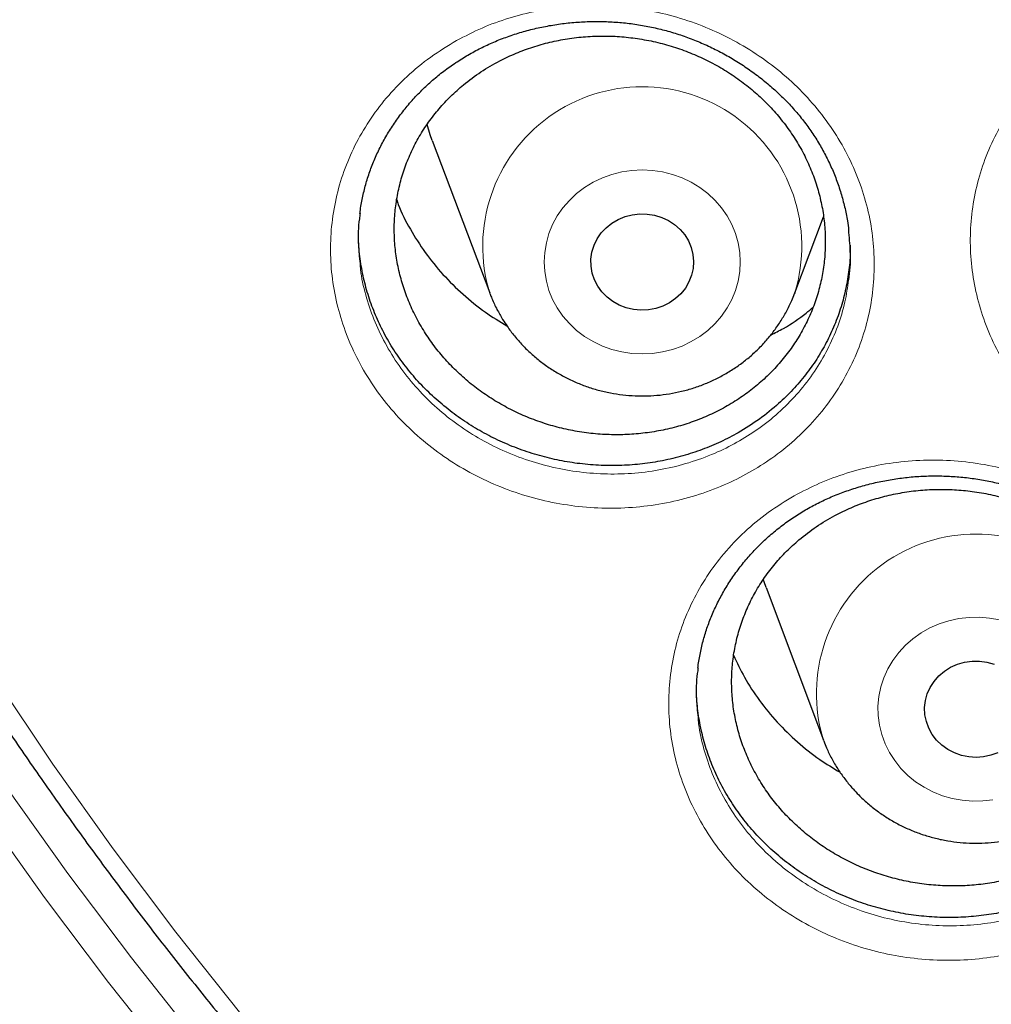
# Model space of a CAD drawing. Header units: millimetres. Extents: x 8 to 791, y 12 to 1717.
# Tile 168 of 256: x 364.54 to 372.11, y 1543.97 to 1551.64. Entities that reach past the tile are written whole.
import ezdxf

# ---------------------------------------------------------------- set-up
doc = ezdxf.new("R2010")
doc.units = ezdxf.units.MM

msp = doc.modelspace()

# ---------------------------------------------------------------- linework, layer by layer
at = {"color": 7, "linetype": 'Continuous', "lineweight": 30}
for p, q in [((367.7527, 1550.7012), (368.1998, 1549.513)), ((370.5759, 1549.513), (370.7993, 1550.1067)), ((370.5759, 1549.513), (370.5739, 1549.5076)), ((370.3522, 1547.2181), (370.7993, 1546.0299)), ((370.8015, 1546.024), (370.7993, 1546.0299))]:
    msp.add_line(p, q, dxfattribs=at)
at = {"color": 8, "linetype": 'Continuous', "lineweight": 0, "flags": 128}
for points in [[(359.3397, 1559.1315), (359.4347, 1558.384), (359.5577, 1557.5879), (359.7029, 1556.7952), (359.8702, 1556.0062), (360.0594, 1555.2217), (360.2704, 1554.442), (360.5031, 1553.6679), (360.7574, 1552.8997), (361.033, 1552.138), (361.3297, 1551.3833), (361.6474, 1550.6362), (361.9859, 1549.8971), (362.3448, 1549.1666), (362.724, 1548.4452), (363.1232, 1547.7333), (363.5422, 1547.0315), (363.9805, 1546.3402), (364.438, 1545.6599), (364.9144, 1544.9911), (365.4092, 1544.3342), (365.9222, 1543.6897)], [(360.2892, 1556.0549), (360.476, 1555.2806), (360.6843, 1554.5112), (360.914, 1553.7471), (361.1649, 1552.989), (361.4369, 1552.2373), (361.7297, 1551.4925), (362.0433, 1550.7551), (362.3773, 1550.0257), (362.7315, 1549.3048), (363.1058, 1548.5928), (363.4998, 1547.8902), (363.9132, 1547.1976), (364.3458, 1546.5154), (364.7974, 1545.844), (365.2675, 1545.1839), (365.7558, 1544.5356), (366.2621, 1543.8995)], [(365.7461, 1543.4941), (365.2296, 1544.143), (364.7314, 1544.8044), (364.2519, 1545.4777), (363.7913, 1546.1626), (363.3499, 1546.8586), (362.9282, 1547.5652), (362.5262, 1548.2819), (362.1445, 1549.0082), (361.7831, 1549.7436), (361.4424, 1550.4877), (361.1225, 1551.2399), (360.8237, 1551.9996), (360.5463, 1552.7665), (360.2903, 1553.5399), (360.056, 1554.3193), (359.8435, 1555.1043), (359.653, 1555.8941)], [(368.7265, 1549.3962), (368.6902, 1549.463), (368.6616, 1549.533), (368.6409, 1549.6055), (368.6284, 1549.6796), (368.6242, 1549.7544), (368.6284, 1549.8293), (368.6409, 1549.9034), (368.6616, 1549.9758), (368.6902, 1550.0458), (368.7265, 1550.1127), (368.77, 1550.1756), (368.8203, 1550.2338), (368.8769, 1550.2869), (368.939, 1550.3341), (369.006, 1550.3749), (369.0772, 1550.409), (369.1519, 1550.4358), (369.2291, 1550.4552), (369.308, 1550.467), (369.3878, 1550.4709), (369.4677, 1550.467), (369.5466, 1550.4552), (369.6238, 1550.4358), (369.6984, 1550.409), (369.7697, 1550.3749), (369.8367, 1550.3341), (369.8988, 1550.2869), (369.9553, 1550.2338), (370.0056, 1550.1756), (370.0492, 1550.1127), (370.0855, 1550.0458), (370.1141, 1549.9758), (370.1348, 1549.9034), (370.1473, 1549.8293), (370.1515, 1549.7544), (370.1473, 1549.6796), (370.1348, 1549.6055), (370.1141, 1549.533), (370.0855, 1549.463), (370.0492, 1549.3962), (370.0056, 1549.3333), (369.9553, 1549.275), (369.8988, 1549.222), (369.8367, 1549.1748), (369.7697, 1549.134), (369.6984, 1549.0999), (369.6238, 1549.0731), (369.5466, 1549.0536), (369.4677, 1549.0419), (369.3878, 1549.038), (369.308, 1549.0419), (369.2291, 1549.0536), (369.1519, 1549.0731), (369.0772, 1549.0999), (369.006, 1549.134), (368.939, 1549.1748), (368.8769, 1549.222), (368.8203, 1549.275), (368.77, 1549.3333), (368.7265, 1549.3962)], [(371.4024, 1545.8109), (371.3542, 1545.8708), (371.3131, 1545.935), (371.2793, 1546.003), (371.2533, 1546.0739), (371.2353, 1546.147), (371.2256, 1546.2214), (371.2242, 1546.2964), (371.2311, 1546.3711), (371.2464, 1546.4447), (371.2697, 1546.5164), (371.301, 1546.5855), (371.3397, 1546.6511), (371.3856, 1546.7125), (371.438, 1546.7691), (371.4965, 1546.8202), (371.5603, 1546.8654), (371.6288, 1546.904), (371.7013, 1546.9357), (371.7768, 1546.9601), (371.8547, 1546.977), (371.9341, 1546.9861), (372.014, 1546.9874), (372.0936, 1546.9809), (372.1721, 1546.9666)], [(372.1199, 1545.5658), (372.0406, 1545.5567), (371.9607, 1545.5554), (371.8811, 1545.5619), (371.8026, 1545.5762), (371.7262, 1545.5982), (371.6526, 1545.6275), (371.5827, 1545.6638), (371.5172, 1545.7068), (371.4569, 1545.756), (371.4024, 1545.8109)]]:
    msp.add_lwpolyline(points, dxfattribs=at)
at = {"color": 7, "linetype": 'Continuous', "lineweight": 30, "flags": 128}
for points in [[(367.7527, 1550.7012), (367.7369, 1550.7453), (367.7119, 1550.8252)], [(369.0414, 1549.5668), (369.016, 1549.6161), (368.9985, 1549.6684), (368.9893, 1549.7225), (368.9886, 1549.7773), (368.9964, 1549.8316), (369.0125, 1549.8842), (369.0367, 1549.9341), (369.0683, 1549.9802), (369.1067, 1550.0214), (369.1511, 1550.057), (369.2006, 1550.0861), (369.2541, 1550.1081), (369.3104, 1550.1226), (369.3684, 1550.1293), (369.4267, 1550.1279), (369.4843, 1550.1186), (369.5398, 1550.1016), (369.592, 1550.0771), (369.6399, 1550.0458), (369.6825, 1550.0083), (369.7187, 1549.9653), (369.7479, 1549.9179), (369.7694, 1549.8669), (369.7828, 1549.8136), (369.7878, 1549.759), (369.7842, 1549.7043), (369.7722, 1549.6507), (369.7521, 1549.5993), (369.7241, 1549.5512), (369.689, 1549.5074), (369.6474, 1549.4689), (369.6003, 1549.4365), (369.5487, 1549.4109), (369.4937, 1549.3925), (369.4364, 1549.3819), (369.3781, 1549.3793), (369.32, 1549.3846), (369.2633, 1549.3978), (369.2093, 1549.4186), (369.1591, 1549.4466), (369.1137, 1549.4811), (369.0742, 1549.5215), (369.0414, 1549.5668)], [(370.3522, 1547.2181), (370.3364, 1547.2622), (370.3294, 1547.2831)], [(371.6809, 1546.0302), (371.6467, 1546.0746), (371.6198, 1546.1232), (371.6008, 1546.175), (371.5899, 1546.2288), (371.5875, 1546.2836), (371.5937, 1546.3381), (371.6082, 1546.3911), (371.6309, 1546.4416), (371.6611, 1546.4885), (371.6983, 1546.5308), (371.7416, 1546.5675), (371.7902, 1546.5979), (371.8429, 1546.6214), (371.8988, 1546.6374), (371.9565, 1546.6456), (372.0149, 1546.6458), (372.0727, 1546.638), (372.1287, 1546.6225)], [(372.1586, 1545.9323), (372.1041, 1545.9125), (372.0472, 1545.9003), (371.989, 1545.8961), (371.9307, 1545.8999), (371.8737, 1545.9116), (371.819, 1545.931), (371.768, 1545.9576), (371.7216, 1545.9909), (371.6809, 1546.0302)]]:
    msp.add_lwpolyline(points, dxfattribs=at)
at = {"color": 8, "linetype": 'Continuous', "lineweight": 0}
for centre, start, end in [((369.3879, 1549.8766), 342.98135, 197.16929), ((371.9873, 1546.3935), 342.86974, 197.01666)]:
    msp.add_arc(centre, 1.2424, start, end, dxfattribs=at)
for points, knots in [([(391.9045, 1594.1384), (391.4079, 1594.1325), (390.4148, 1594.1207), (388.9279, 1594.0251), (387.4468, 1593.8726), (385.9744, 1593.658), (384.522, 1593.3848), (383.0924, 1593.0544), (381.6879, 1592.6687), (380.3024, 1592.2266), (378.9303, 1591.7256), (377.5746, 1591.1657), (376.2385, 1590.5467), (374.9327, 1589.8732), (373.6598, 1589.1465), (372.4295, 1588.3727), (371.2435, 1587.5542), (370.1031, 1586.6936), (369.0035, 1585.7876), (367.9401, 1584.8322), (366.916, 1583.8281), (365.9341, 1582.7766), (365.0025, 1581.6855), (364.1228, 1580.5571), (363.3018, 1579.4004), (362.54, 1578.2184), (361.8375, 1577.0139), (361.191, 1575.7821), (360.5983, 1574.5176), (360.0617, 1573.2223), (359.5835, 1571.8983), (359.1678, 1570.5558), (358.8154, 1569.1975), (358.5287, 1567.8341), (358.3069, 1566.4685), (358.1492, 1565.1035), (358.0544, 1563.7333), (358.0226, 1562.3523), (358.0552, 1560.9629), (358.1534, 1559.568), (358.317, 1558.1784), (358.5454, 1556.797), (358.8367, 1555.4344), (359.1888, 1554.0932), (359.5999, 1552.7754), (360.0712, 1551.4755), (360.6051, 1550.1882), (361.2019, 1548.9163), (361.8617, 1547.6628), (362.5795, 1546.4377), (363.3541, 1545.2435), (364.179, 1544.0892), (365.0514, 1542.9765), (365.9686, 1541.9066), (366.9343, 1540.8749), (367.9527, 1539.8773), (369.0228, 1538.9165), (370.1437, 1537.9953), (371.3066, 1537.1212), (372.5093, 1536.2959), (373.7422, 1535.5256), (375.0021, 1534.8108), (376.2859, 1534.1517), (377.5989, 1533.5453), (378.9467, 1532.9892), (380.3273, 1532.4858), (381.7385, 1532.0371), (383.1694, 1531.6471), (384.6173, 1531.3164), (386.0705, 1531.0475), (387.526, 1530.8394), (388.981, 1530.6914), (390.4414, 1530.6025), (391.9134, 1530.5727), (393.3942, 1530.6033), (394.8811, 1530.6954), (396.3622, 1530.8488), (397.8346, 1531.0632), (399.2869, 1531.3364), (400.7165, 1531.6668), (402.1211, 1532.0525), (403.5066, 1532.4947), (404.8787, 1532.9956), (406.2344, 1533.5555), (407.5705, 1534.1745), (408.8762, 1534.848), (410.1492, 1535.5747), (411.3795, 1536.3486), (412.5655, 1537.1671), (413.7058, 1538.0276), (414.8055, 1538.9336), (415.8688, 1539.889), (416.8929, 1540.8931), (417.8748, 1541.9446), (418.8065, 1543.0357), (419.6861, 1544.1641), (420.5071, 1545.3208), (421.269, 1546.5028), (421.9715, 1547.7073), (422.6179, 1548.9391), (423.2106, 1550.2036), (423.7472, 1551.4989), (424.2255, 1552.8229), (424.6412, 1554.1654), (424.9936, 1555.5237), (425.2803, 1556.8871), (425.5021, 1558.2527), (425.6598, 1559.6178), (425.7545, 1560.9879), (425.7863, 1562.3689), (425.7538, 1563.7583), (425.6555, 1565.1532), (425.492, 1566.5428), (425.2635, 1567.9243), (424.9723, 1569.2868), (424.6202, 1570.6281), (424.2091, 1571.9458), (423.7378, 1573.2457), (423.2038, 1574.533), (422.6071, 1575.8049), (421.9473, 1577.0584), (421.2294, 1578.2835), (420.4549, 1579.4778), (419.63, 1580.632), (418.7576, 1581.7447), (417.8403, 1582.8146), (416.8747, 1583.8463), (415.8563, 1584.8439), (414.7861, 1585.8047), (413.6653, 1586.726), (412.5024, 1587.6), (411.2997, 1588.4253), (410.0668, 1589.1956), (408.8069, 1589.9104), (407.5231, 1590.5695), (406.2101, 1591.1759), (404.8623, 1591.732), (403.4817, 1592.2354), (402.0705, 1592.6841), (400.6395, 1593.0741), (399.1917, 1593.4048), (397.7385, 1593.6737), (396.283, 1593.882), (394.828, 1594.0291), (393.3676, 1594.1213), (392.3922, 1594.1327), (391.9045, 1594.1384)], [0, 0, 0, 0, 0.007, 0.014, 0.021, 0.028, 0.035, 0.041875, 0.04875, 0.055625, 0.0625, 0.0695, 0.0765, 0.0835, 0.0905, 0.0975, 0.104375, 0.11125, 0.118125, 0.125, 0.132, 0.139, 0.146, 0.153, 0.16, 0.166875, 0.17375, 0.180625, 0.1875, 0.1945, 0.2015, 0.2085, 0.2155, 0.2225, 0.229375, 0.23625, 0.243125, 0.25, 0.257, 0.264, 0.271, 0.278, 0.285, 0.291875, 0.29875, 0.305625, 0.3125, 0.3195, 0.3265, 0.3335, 0.3405, 0.3475, 0.354375, 0.36125, 0.368125, 0.375, 0.382, 0.389, 0.396, 0.403, 0.41, 0.416875, 0.42375, 0.430625, 0.4375, 0.4445, 0.4515, 0.4585, 0.4655, 0.4725, 0.479375, 0.48625, 0.493125, 0.5, 0.507, 0.514, 0.521, 0.528, 0.535, 0.541875, 0.54875, 0.555625, 0.5625, 0.5695, 0.5765, 0.5835, 0.5905, 0.5975, 0.604375, 0.61125, 0.618125, 0.625, 0.632, 0.639, 0.646, 0.653, 0.66, 0.666875, 0.67375, 0.680625, 0.6875, 0.6945, 0.7015, 0.7085, 0.7155, 0.7225, 0.729375, 0.73625, 0.743125, 0.75, 0.757, 0.764, 0.771, 0.778, 0.785, 0.791875, 0.79875, 0.805625, 0.8125, 0.8195, 0.8265, 0.8335, 0.8405, 0.8475, 0.854375, 0.86125, 0.868125, 0.875, 0.882, 0.889, 0.896, 0.903, 0.91, 0.916875, 0.92375, 0.930625, 0.9375, 0.9445, 0.9515, 0.9585, 0.9655, 0.9725, 0.979375, 0.98625, 0.993125, 1, 1, 1, 1]), ([(372.897, 1551.5354), (372.9621, 1551.5708), (373.0925, 1551.6417), (373.3029, 1551.7222), (373.524, 1551.7836), (373.7551, 1551.8215), (373.993, 1551.8357), (374.2317, 1551.8252), (374.468, 1551.7895), (374.6989, 1551.7299), (374.9221, 1551.6472), (375.1343, 1551.5416), (375.3331, 1551.415), (375.5157, 1551.2693), (375.6793, 1551.1058), (375.8227, 1550.9273), (375.9443, 1550.7355), (376.0416, 1550.5324), (376.1142, 1550.321), (376.1611, 1550.1041), (376.1809, 1549.8844), (376.1744, 1549.6649), (376.1415, 1549.4478), (376.0818, 1549.236), (375.9967, 1549.0321), (375.8875, 1548.8387), (375.7547, 1548.6587), (375.6007, 1548.494), (375.4317, 1548.3501), (375.2509, 1548.2278), (375.0565, 1548.1235), (374.8445, 1548.0374), (374.617, 1547.9722), (374.3828, 1547.9312), (374.1447, 1547.9157), (373.906, 1547.9245), (373.6689, 1547.9578), (373.4369, 1548.0161), (373.2125, 1548.0978), (372.9991, 1548.2017), (372.7998, 1548.3272), (372.6164, 1548.4717), (372.4509, 1548.6338), (372.3062, 1548.8119), (372.1834, 1549.0034), (372.084, 1549.2057), (372.0102, 1549.4165), (371.9619, 1549.6329), (371.9398, 1549.8524), (371.945, 1550.0723), (371.9765, 1550.2896), (372.0341, 1550.5017), (372.1177, 1550.7057), (372.2252, 1550.8994), (372.3575, 1551.083), (372.5152, 1551.2525), (372.6947, 1551.4074), (372.8297, 1551.4928), (372.897, 1551.5354)], [0, 0, 0, 0, 0.017216, 0.034483, 0.051699, 0.069612, 0.087582, 0.105495, 0.123367, 0.141297, 0.15917, 0.177066, 0.195019, 0.212915, 0.230742, 0.248625, 0.266451, 0.284326, 0.302257, 0.320131, 0.337968, 0.355862, 0.373698, 0.391584, 0.409527, 0.427412, 0.445294, 0.463233, 0.481115, 0.497714, 0.514313, 0.532305, 0.550354, 0.568344, 0.58625, 0.604213, 0.622118, 0.640051, 0.658042, 0.675975, 0.693828, 0.711738, 0.729591, 0.747457, 0.765381, 0.783247, 0.801093, 0.818997, 0.836843, 0.8547, 0.872613, 0.890469, 0.908316, 0.926219, 0.944064, 0.962688, 0.981376, 1, 1, 1, 1]), ([(367.9419, 1551.4788), (368.0072, 1551.5126), (368.1381, 1551.5805), (368.3486, 1551.6563), (368.5699, 1551.7133), (368.8014, 1551.7468), (369.0397, 1551.7563), (369.2784, 1551.7413), (369.5143, 1551.7011), (369.7446, 1551.637), (369.9667, 1551.5499), (370.1774, 1551.4401), (370.3744, 1551.3096), (370.5549, 1551.1603), (370.7161, 1550.9936), (370.8568, 1550.8123), (370.9755, 1550.6181), (371.0697, 1550.4131), (371.1391, 1550.2003), (371.1827, 1549.9826), (371.1991, 1549.7627), (371.1893, 1549.5433), (371.1531, 1549.3269), (371.0902, 1549.1164), (371.0021, 1548.9141), (370.8899, 1548.7229), (370.7544, 1548.5455), (370.598, 1548.3837), (370.4267, 1548.2431), (370.2441, 1548.1242), (370.0481, 1548.0236), (369.8347, 1547.9415), (369.6061, 1547.8806), (369.371, 1547.8441), (369.1325, 1547.8331), (368.8937, 1547.8465), (368.6569, 1547.8844), (368.4256, 1547.9472), (368.2023, 1548.0333), (367.9903, 1548.1414), (367.7927, 1548.2707), (367.6114, 1548.4188), (367.4484, 1548.5842), (367.3063, 1548.7652), (367.1864, 1548.959), (367.0901, 1549.1632), (367.0195, 1549.3755), (366.9745, 1549.5928), (366.9557, 1549.8126), (366.9643, 1550.0323), (366.9991, 1550.2489), (367.0599, 1550.4599), (367.1465, 1550.6622), (367.257, 1550.8537), (367.3923, 1551.0351), (367.5532, 1551.2021), (367.7362, 1551.3543), (367.8734, 1551.4373), (367.9419, 1551.4788)], [0, 0, 0, 0, 0.017121, 0.034291, 0.051413, 0.069336, 0.087316, 0.10524, 0.123122, 0.141062, 0.158946, 0.176846, 0.194804, 0.212705, 0.23053, 0.248411, 0.266236, 0.284102, 0.302025, 0.31989, 0.337716, 0.355599, 0.373424, 0.391301, 0.409235, 0.427112, 0.444992, 0.462928, 0.480807, 0.497403, 0.513999, 0.532003, 0.550064, 0.568066, 0.585984, 0.603958, 0.621874, 0.639816, 0.657816, 0.675758, 0.693614, 0.711526, 0.729382, 0.747244, 0.765163, 0.783025, 0.800862, 0.818755, 0.836592, 0.854438, 0.87234, 0.890186, 0.908025, 0.925921, 0.943759, 0.962485, 0.981275, 1, 1, 1, 1]), ([(367.1898, 1549.7414), (367.1909, 1549.7261), (367.197, 1549.6446), (367.2317, 1549.4987), (367.294, 1549.3067), (367.3816, 1549.1219), (367.4901, 1548.9464), (367.6187, 1548.7825), (367.7663, 1548.6326), (367.9304, 1548.4983), (368.1093, 1548.3809), (368.3012, 1548.2827), (368.5032, 1548.2044), (368.7126, 1548.1471), (368.9268, 1548.1123), (369.143, 1548.0995), (369.3588, 1548.1089), (369.5715, 1548.1413), (369.7783, 1548.1958), (369.9713, 1548.2693), (370.1486, 1548.3597), (370.3137, 1548.4665), (370.4686, 1548.5931), (370.6101, 1548.7388), (370.7327, 1548.8987), (370.8343, 1549.0711), (370.9135, 1549.2536), (370.9698, 1549.435), (370.9872, 1549.5569), (370.9953, 1549.6135)], [0, 0, 0, 0, 0.008844, 0.047331, 0.085696, 0.124115, 0.162656, 0.201074, 0.239483, 0.278014, 0.316423, 0.355012, 0.393726, 0.432315, 0.470863, 0.509535, 0.548086, 0.58681, 0.625661, 0.664391, 0.700079, 0.735768, 0.774227, 0.812809, 0.851269, 0.889721, 0.928295, 0.966747, 1, 1, 1, 1]), ([(370.5714, 1547.9331), (370.6367, 1547.9672), (370.7674, 1548.0353), (370.9778, 1548.112), (371.199, 1548.1698), (371.4304, 1548.2044), (371.6687, 1548.2152), (371.9075, 1548.2015), (372.1436, 1548.1627), (372.374, 1548.1003), (372.5964, 1548.0149), (372.8075, 1547.9069), (373.0049, 1547.7782), (373.1859, 1547.6307), (373.3476, 1547.4658), (373.489, 1547.2863), (373.6083, 1547.0939), (373.7033, 1546.8905), (373.7735, 1546.6793), (373.8179, 1546.4629), (373.8352, 1546.2441), (373.8262, 1546.0258), (373.7908, 1545.8102), (373.7286, 1545.6003), (373.6412, 1545.3985), (373.5296, 1545.2075), (373.3946, 1545.0302), (373.2386, 1544.8683), (373.0677, 1544.7272), (372.8852, 1544.6079), (372.6894, 1544.5066), (372.4761, 1544.4239), (372.2476, 1544.362), (372.0126, 1544.3244), (371.7741, 1544.3122), (371.5352, 1544.3243), (371.2984, 1544.3607), (371.0668, 1544.4219), (370.8432, 1544.5063), (370.6309, 1544.6126), (370.4329, 1544.7402), (370.2512, 1544.8865), (370.0876, 1545.05), (369.9449, 1545.2292), (369.8243, 1545.4212), (369.7272, 1545.6238), (369.6558, 1545.8345), (369.61, 1546.0505), (369.5904, 1546.2691), (369.5981, 1546.4877), (369.6321, 1546.7036), (369.6922, 1546.9139), (369.7782, 1547.1158), (369.888, 1547.3071), (370.0228, 1547.4884), (370.1833, 1547.6555), (370.3659, 1547.8081), (370.503, 1547.8915), (370.5714, 1547.9331)], [0, 0, 0, 0, 0.017121, 0.034292, 0.051414, 0.069332, 0.087308, 0.105227, 0.123099, 0.141028, 0.1589, 0.176788, 0.194734, 0.212622, 0.230439, 0.248312, 0.266128, 0.283993, 0.301915, 0.31978, 0.337613, 0.355503, 0.373335, 0.391224, 0.40917, 0.427059, 0.44495, 0.462897, 0.480788, 0.497403, 0.514017, 0.532015, 0.55007, 0.568066, 0.585976, 0.603943, 0.621853, 0.639783, 0.657771, 0.675701, 0.693545, 0.711446, 0.72929, 0.747145, 0.765058, 0.782914, 0.800753, 0.818648, 0.836486, 0.854341, 0.872253, 0.890107, 0.907959, 0.925867, 0.943717, 0.962457, 0.981261, 1, 1, 1, 1]), ([(369.8226, 1546.2097), (369.8239, 1546.1919), (369.8304, 1546.1083), (369.866, 1545.9608), (369.9291, 1545.7703), (370.0174, 1545.5871), (370.1265, 1545.4133), (370.2557, 1545.2511), (370.4038, 1545.1031), (370.5683, 1544.9705), (370.7476, 1544.8549), (370.9398, 1544.7584), (371.1421, 1544.6817), (371.3517, 1544.6259), (371.5661, 1544.5925), (371.7823, 1544.581), (371.9982, 1544.5915), (372.2108, 1544.6249), (372.4175, 1544.6803), (372.6104, 1544.7545), (372.7875, 1544.8454), (372.9525, 1544.9527), (373.1072, 1545.0796), (373.2483, 1545.2254), (373.3704, 1545.3851), (373.4714, 1545.5573), (373.55, 1545.7393), (373.6052, 1545.9186), (373.622, 1546.0384), (373.6297, 1546.0932)], [0, 0, 0, 0, 0.010365, 0.048834, 0.08718, 0.125563, 0.164068, 0.20245, 0.240811, 0.279294, 0.317655, 0.356196, 0.394861, 0.433402, 0.471912, 0.510546, 0.549059, 0.587747, 0.626562, 0.665256, 0.700962, 0.736669, 0.775131, 0.813716, 0.852178, 0.890633, 0.929211, 0.967666, 1, 1, 1, 1])]:
    msp.add_open_spline(points, degree=3, knots=knots, dxfattribs=at)
at = {"color": 7, "linetype": 'Continuous', "lineweight": 30}
for points, knots in [([(357.0532, 1565.0448), (357.0508, 1565.0099), (357.0461, 1564.9393), (357.0399, 1564.8224), (357.0331, 1564.6975), (357.0252, 1564.566), (357.017, 1564.4251), (357.0091, 1564.274), (357.0006, 1564.0953), (356.992, 1563.8866), (356.9839, 1563.6459), (356.9766, 1563.3568), (356.9714, 1563.015), (356.9704, 1562.6164), (356.975, 1562.1887), (356.9867, 1561.7289), (357.0066, 1561.2429), (357.0353, 1560.7411), (357.0725, 1560.2367), (357.1178, 1559.734), (357.1713, 1559.2329), (357.2327, 1558.7336), (357.3199, 1558.1085), (357.4415, 1557.3594), (357.6082, 1556.4891), (357.7605, 1555.8002), (357.8839, 1555.2895), (357.9689, 1554.9541), (358.0562, 1554.6248), (358.1433, 1554.3102), (358.2272, 1554.0185), (358.3061, 1553.7533), (358.3793, 1553.5145), (358.4462, 1553.3019), (358.5064, 1553.1154), (358.5591, 1552.9548), (358.6042, 1552.82), (358.6393, 1552.7162), (358.6666, 1552.6365), (358.6902, 1552.5679), (358.7165, 1552.4923), (358.7477, 1552.403), (358.7845, 1552.2992), (358.8307, 1552.17), (358.8878, 1552.0129), (358.9571, 1551.8258), (359.0362, 1551.6165), (359.1255, 1551.3853), (359.2256, 1551.1325), (359.335, 1550.8633), (359.4508, 1550.586), (359.6126, 1550.2089), (359.8226, 1549.7387), (360.0854, 1549.1801), (360.3848, 1548.5743), (360.7235, 1547.9255), (361.1044, 1547.2377), (361.4961, 1546.5691), (361.9371, 1545.8554), (362.4355, 1545.0952), (362.9974, 1544.2914), (363.5841, 1543.503), (364.1207, 1542.825), (364.6016, 1542.2466), (365.0237, 1541.7582), (365.4687, 1541.2632), (365.9374, 1540.7626), (366.3963, 1540.2924), (366.8416, 1539.8533), (367.27, 1539.4454), (367.7152, 1539.0363), (368.1767, 1538.6274), (368.5913, 1538.2734), (368.9458, 1537.9797), (369.2283, 1537.7509), (369.4925, 1537.5412), (369.738, 1537.3502), (369.9643, 1537.1772), (370.1614, 1537.0289), (370.3309, 1536.9032), (370.4745, 1536.7978), (370.6036, 1536.7041), (370.7099, 1536.6275), (370.7926, 1536.5685), (370.8521, 1536.5261), (370.9062, 1536.4878), (370.9723, 1536.4412), (371.0611, 1536.3789), (371.1716, 1536.302), (371.2957, 1536.2163), (371.4305, 1536.1242), (371.576, 1536.0257), (371.7632, 1535.9005), (371.9973, 1535.7463), (372.2837, 1535.5614), (372.5967, 1535.3637), (372.9369, 1535.1541), (373.302, 1534.9349), (373.6861, 1534.7107), (374.0797, 1534.4876), (374.476, 1534.2696), (374.9737, 1534.004), (375.5734, 1533.6972), (376.2758, 1533.3571), (376.9747, 1533.0372), (377.7049, 1532.7215), (378.4656, 1532.4129), (379.2559, 1532.114), (380.04, 1531.8382), (380.8213, 1531.5831), (381.599, 1531.3484), (382.3747, 1531.1329), (383.1479, 1530.9361), (383.9229, 1530.7565), (384.776, 1530.578), (385.7075, 1530.4068), (386.718, 1530.2497), (387.7304, 1530.1207), (388.7455, 1530.0195), (389.7632, 1529.9462), (390.7827, 1529.901), (391.8033, 1529.884), (392.8239, 1529.8953), (393.8437, 1529.935), (394.8619, 1530.0027), (395.8775, 1530.0984), (396.8898, 1530.2218), (397.8978, 1530.3729), (398.8286, 1530.5385), (399.6827, 1530.7122), (400.4634, 1530.8886), (401.2464, 1531.0833), (402.0351, 1531.2981), (402.8256, 1531.5326), (403.6172, 1531.787), (404.4091, 1532.0618), (405.2052, 1532.3591), (405.9911, 1532.6741), (406.7655, 1533.0061), (407.5216, 1533.3512), (408.2642, 1533.7112), (408.9861, 1534.0818), (409.686, 1534.4613), (410.2891, 1534.8057), (410.8011, 1535.1105), (411.2273, 1535.3725), (411.644, 1535.6368), (411.9824, 1535.8582), (412.2385, 1536.0293), (412.4076, 1536.144), (412.5522, 1536.2431), (412.6725, 1536.3263), (412.7687, 1536.3935), (412.8371, 1536.4415), (412.8836, 1536.4743), (412.9221, 1536.5015), (412.9685, 1536.5344), (413.0278, 1536.5766), (413.0971, 1536.6262), (413.1924, 1536.6947), (413.3176, 1536.7855), (413.4765, 1536.9019), (413.6774, 1537.0511), (413.9174, 1537.2323), (414.1928, 1537.4443), (414.4782, 1537.6689), (414.7929, 1537.9221), (415.1375, 1538.2063), (415.5121, 1538.5243), (415.898, 1538.8617), (416.2945, 1539.2193), (416.7005, 1539.5977), (417.0877, 1539.9709), (417.4545, 1540.3357), (417.7942, 1540.6837), (418.125, 1541.0325), (418.44, 1541.3742), (418.7381, 1541.7066), (419.0356, 1542.0471), (419.3305, 1542.3942), (419.6212, 1542.7461), (419.8914, 1543.0823), (420.1435, 1543.4042), (420.3779, 1543.7109), (420.595, 1544.0018), (420.7938, 1544.2741), (420.9809, 1544.5358), (421.1669, 1544.8013), (421.362, 1545.0858), (421.5697, 1545.3957), (421.789, 1545.7316), (422.019, 1546.0939), (422.2588, 1546.4832), (422.5074, 1546.9001), (422.7438, 1547.3108), (422.967, 1547.7119), (423.1759, 1548.0995), (423.3851, 1548.5009), (423.5884, 1548.9051), (423.7872, 1549.3148), (423.9773, 1549.7213), (424.1582, 1550.1229), (424.3234, 1550.5033), (424.4737, 1550.8621), (424.6101, 1551.1988), (424.7334, 1551.5133), (424.8444, 1551.8051), (424.9275, 1552.0301), (424.986, 1552.1915), (425.022, 1552.2923), (425.0531, 1552.3798), (425.079, 1552.4537), (425.1, 1552.514), (425.1173, 1552.5637), (425.1365, 1552.6193), (425.1618, 1552.6931), (425.1962, 1552.7944), (425.238, 1552.9192), (425.2904, 1553.078), (425.3517, 1553.2674), (425.4199, 1553.4832), (425.49, 1553.7109), (425.5615, 1553.9498), (425.6342, 1554.1999), (425.7209, 1554.5079), (425.8209, 1554.879), (425.9326, 1555.318), (426.0436, 1555.783), (426.1444, 1556.2364), (426.2352, 1556.6749), (426.3163, 1557.095), (426.394, 1557.5297), (426.4818, 1558.0655), (426.572, 1558.6902), (426.6569, 1559.3929), (426.7237, 1560.0732), (426.7738, 1560.7306), (426.8089, 1561.3647), (426.8302, 1561.9754), (426.8378, 1562.4719), (426.8382, 1562.86), (426.8358, 1563.1455), (426.8308, 1563.4241), (426.8237, 1563.6914), (426.815, 1563.9447), (426.8049, 1564.1919), (426.7936, 1564.4303), (426.7812, 1564.6577), (426.769, 1564.8593), (426.76, 1564.986), (426.7558, 1565.0448)], [0, 0, 0, 0, 0.000951, 0.00193, 0.003036, 0.004253, 0.00557, 0.006974, 0.008466, 0.010552, 0.012788, 0.015174, 0.018604, 0.022304, 0.026272, 0.03051, 0.035109, 0.039809, 0.0445, 0.049182, 0.053854, 0.058517, 0.063171, 0.071403, 0.079606, 0.08778, 0.090983, 0.094182, 0.097376, 0.100428, 0.103231, 0.105785, 0.10809, 0.110147, 0.111955, 0.113514, 0.114824, 0.115886, 0.116546, 0.117156, 0.117891, 0.118757, 0.119771, 0.120935, 0.122551, 0.124388, 0.126447, 0.128728, 0.13123, 0.133951, 0.136743, 0.139515, 0.145262, 0.150923, 0.1565, 0.163835, 0.171017, 0.178053, 0.185051, 0.193961, 0.202877, 0.211797, 0.220722, 0.226386, 0.232222, 0.238233, 0.244421, 0.250785, 0.255992, 0.261311, 0.266742, 0.272285, 0.27791, 0.2814, 0.284654, 0.287671, 0.290452, 0.292997, 0.295305, 0.297061, 0.298651, 0.300074, 0.30133, 0.302159, 0.302792, 0.303286, 0.303933, 0.304956, 0.306188, 0.307532, 0.308987, 0.310553, 0.31223, 0.315004, 0.318038, 0.32133, 0.324881, 0.328691, 0.332679, 0.336722, 0.340731, 0.344704, 0.351714, 0.358613, 0.3654, 0.372077, 0.379665, 0.387104, 0.394395, 0.401597, 0.408772, 0.415794, 0.42279, 0.429761, 0.436706, 0.445688, 0.454627, 0.463542, 0.472457, 0.481371, 0.490286, 0.4992, 0.508115, 0.517029, 0.525944, 0.534858, 0.543773, 0.552688, 0.561603, 0.568593, 0.575583, 0.582642, 0.589812, 0.597096, 0.604359, 0.61173, 0.61921, 0.626799, 0.634111, 0.641505, 0.648815, 0.655997, 0.663051, 0.669978, 0.674479, 0.678925, 0.683315, 0.687644, 0.689723, 0.691543, 0.693106, 0.69441, 0.695455, 0.696243, 0.696646, 0.696978, 0.697502, 0.698168, 0.698928, 0.699781, 0.70131, 0.703068, 0.705055, 0.708015, 0.711125, 0.714373, 0.717759, 0.721968, 0.726371, 0.73097, 0.735762, 0.74075, 0.745932, 0.750272, 0.754723, 0.75908, 0.763275, 0.767308, 0.771181, 0.775537, 0.77967, 0.783578, 0.787262, 0.79079, 0.794084, 0.797145, 0.799974, 0.80285, 0.805987, 0.809385, 0.813035, 0.816945, 0.821115, 0.825545, 0.830235, 0.834102, 0.838129, 0.842317, 0.846532, 0.850562, 0.854837, 0.85888, 0.862688, 0.866263, 0.869604, 0.872711, 0.875584, 0.878223, 0.879337, 0.880326, 0.881181, 0.881903, 0.882491, 0.882945, 0.883358, 0.884118, 0.885104, 0.886317, 0.887757, 0.88973, 0.891826, 0.894024, 0.896326, 0.898731, 0.901239, 0.905195, 0.909383, 0.913804, 0.918457, 0.922275, 0.926238, 0.930343, 0.934543, 0.941328, 0.94789, 0.954228, 0.960343, 0.966236, 0.971905, 0.977351, 0.980059, 0.98271, 0.985301, 0.987816, 0.990158, 0.992312, 0.994612, 0.996657, 0.99845, 1, 1, 1, 1]), ([(359.582, 1559.2529), (359.5907, 1559.1731), (359.6162, 1558.9407), (359.6664, 1558.5564), (359.732, 1558.1001), (359.8054, 1557.6448), (359.8859, 1557.1905), (359.9738, 1556.7375), (360.069, 1556.2858), (360.1714, 1555.8354), (360.2811, 1555.3866), (360.3979, 1554.9393), (360.522, 1554.4938), (360.6531, 1554.0501), (360.7914, 1553.6083), (360.9368, 1553.1685), (361.0893, 1552.7308), (361.2488, 1552.2953), (361.4152, 1551.8621), (361.5886, 1551.4313), (361.769, 1551.0031), (361.9561, 1550.5774), (362.1502, 1550.1544), (362.3509, 1549.7343), (362.5585, 1549.317), (362.7727, 1548.9027), (362.9935, 1548.4915), (363.221, 1548.0835), (363.455, 1547.6787), (363.6954, 1547.2773), (363.9423, 1546.8794), (364.1956, 1546.4849), (364.4552, 1546.0942), (364.721, 1545.7071), (364.9931, 1545.3239), (365.2712, 1544.9445), (365.5555, 1544.5692), (365.8457, 1544.1979), (366.1419, 1543.8307), (366.4439, 1543.4678), (366.7518, 1543.1092), (367.0654, 1542.755), (367.3847, 1542.4054), (367.7095, 1542.0602), (368.0399, 1541.7197), (368.3757, 1541.3839), (368.7168, 1541.053), (369.0633, 1540.7269), (369.4149, 1540.4057), (369.7717, 1540.0895), (370.1335, 1539.7785), (370.5003, 1539.4726), (370.872, 1539.1719), (371.2484, 1538.8766), (371.6296, 1538.5866), (372.0154, 1538.302), (372.4057, 1538.023), (372.8005, 1537.7495), (373.1996, 1537.4816), (373.603, 1537.2194), (374.0106, 1536.963), (374.4222, 1536.7123), (374.8378, 1536.4675), (375.2574, 1536.2287), (375.6807, 1535.9958), (376.1077, 1535.7689), (376.5383, 1535.5481), (376.9724, 1535.3335), (377.4099, 1535.125), (377.8507, 1534.9227), (378.2948, 1534.7267), (378.7419, 1534.537), (379.192, 1534.3537), (379.645, 1534.1768), (380.1009, 1534.0063), (380.5594, 1533.8423), (381.0205, 1533.6848), (381.484, 1533.5338), (381.95, 1533.3895), (382.4182, 1533.2517), (382.8886, 1533.1206), (383.3611, 1532.9962), (383.8354, 1532.8785), (384.3117, 1532.7676), (384.7896, 1532.6634), (385.2692, 1532.5659), (385.7503, 1532.4753), (386.2328, 1532.3915), (386.7166, 1532.3146), (387.2016, 1532.2445), (387.6876, 1532.1813), (388.1746, 1532.125), (388.6625, 1532.0756), (389.1511, 1532.0331), (389.6403, 1531.9976), (390.13, 1531.969), (390.6202, 1531.9473), (391.1106, 1531.9326), (391.6012, 1531.9248), (392.0919, 1531.924), (392.5826, 1531.9301), (393.073, 1531.9432), (393.5633, 1531.9632), (394.0531, 1531.9902), (394.5425, 1532.0241), (395.0312, 1532.065), (395.5193, 1532.1127), (396.0065, 1532.1674), (396.4928, 1532.229), (396.978, 1532.2974), (397.4621, 1532.3727), (397.9449, 1532.4549), (398.4264, 1532.5439), (398.9063, 1532.6397), (399.3847, 1532.7424), (399.8613, 1532.8517), (400.3362, 1532.9678), (400.8091, 1533.0907), (401.28, 1533.2202), (401.7487, 1533.3564), (402.2152, 1533.4992), (402.6794, 1533.6486), (403.1411, 1533.8045), (403.6002, 1533.967), (404.0567, 1534.136), (404.5104, 1534.3114), (404.9612, 1534.4932), (405.409, 1534.6814), (405.8538, 1534.8759), (406.2954, 1535.0767), (406.7337, 1535.2837), (407.1687, 1535.497), (407.6001, 1535.7163), (408.028, 1535.9418), (408.4522, 1536.1732), (408.8726, 1536.4107), (409.2892, 1536.6541), (409.7018, 1536.9034), (410.1103, 1537.1585), (410.5147, 1537.4193), (410.9149, 1537.6858), (411.3107, 1537.958), (411.7021, 1538.2358), (412.0889, 1538.5191), (412.4712, 1538.8078), (412.8488, 1539.1019), (413.2216, 1539.4013), (413.5896, 1539.706), (413.9526, 1540.0159), (414.3106, 1540.3308), (414.6634, 1540.6508), (415.0111, 1540.9758), (415.3536, 1541.3056), (415.6906, 1541.6403), (416.0223, 1541.9797), (416.3484, 1542.3238), (416.669, 1542.6724), (416.984, 1543.0256), (417.2932, 1543.3831), (417.5966, 1543.745), (417.8942, 1544.1112), (418.1859, 1544.4815), (418.4715, 1544.856), (418.7511, 1545.2344), (419.0246, 1545.6167), (419.2919, 1546.0029), (419.553, 1546.3929), (419.8078, 1546.7864), (420.0562, 1547.1836), (420.2981, 1547.5842), (420.5337, 1547.9882), (420.7626, 1548.3955), (420.9851, 1548.8059), (421.2008, 1549.2195), (421.41, 1549.6361), (421.6123, 1550.0556), (421.8079, 1550.478), (421.9967, 1550.903), (422.1787, 1551.3307), (422.3537, 1551.7609), (422.5218, 1552.1935), (422.6829, 1552.6285), (422.837, 1553.0657), (422.9841, 1553.505), (423.1241, 1553.9464), (423.2569, 1554.3897), (423.3826, 1554.8348), (423.5012, 1555.2816), (423.6125, 1555.7301), (423.7166, 1556.1801), (423.8135, 1556.6315), (423.9031, 1557.0843), (423.9854, 1557.5383), (424.0604, 1557.9933), (424.1281, 1558.4494), (424.1884, 1558.9064), (424.2413, 1559.3642), (424.2869, 1559.8227), (424.3252, 1560.2818), (424.356, 1560.7414), (424.3794, 1561.2013), (424.3954, 1561.6616), (424.4034, 1562.0707), (424.4042, 1562.3263), (424.4045, 1562.4284)], [0, 0, 0, 0, 0.002595, 0.007564, 0.012533, 0.017502, 0.02247, 0.027439, 0.032408, 0.037377, 0.042346, 0.047315, 0.052284, 0.057254, 0.062223, 0.067192, 0.072161, 0.07713, 0.0821, 0.087069, 0.092038, 0.097008, 0.101977, 0.106946, 0.111916, 0.116885, 0.121855, 0.126825, 0.131794, 0.136764, 0.141734, 0.146704, 0.151673, 0.156643, 0.161613, 0.166583, 0.171553, 0.176523, 0.181493, 0.186464, 0.191434, 0.196404, 0.201374, 0.206345, 0.211315, 0.216286, 0.221256, 0.226227, 0.231197, 0.236168, 0.241138, 0.246109, 0.25108, 0.25605, 0.261021, 0.265992, 0.270963, 0.275934, 0.280905, 0.285876, 0.290847, 0.295818, 0.300789, 0.30576, 0.310731, 0.315702, 0.320674, 0.325645, 0.330616, 0.335587, 0.340559, 0.34553, 0.350501, 0.355473, 0.360444, 0.365416, 0.370387, 0.375358, 0.38033, 0.385301, 0.390273, 0.395244, 0.400216, 0.405188, 0.410159, 0.415131, 0.420102, 0.425074, 0.430046, 0.435017, 0.439989, 0.44496, 0.449932, 0.454904, 0.459875, 0.464847, 0.469819, 0.47479, 0.479762, 0.484734, 0.489705, 0.494677, 0.499649, 0.504621, 0.509592, 0.514564, 0.519536, 0.524507, 0.529479, 0.534451, 0.539422, 0.544394, 0.549366, 0.554337, 0.559309, 0.56428, 0.569252, 0.574224, 0.579195, 0.584167, 0.589138, 0.59411, 0.599081, 0.604053, 0.609024, 0.613996, 0.618967, 0.623939, 0.62891, 0.633881, 0.638853, 0.643824, 0.648795, 0.653767, 0.658738, 0.663709, 0.66868, 0.673651, 0.678623, 0.683594, 0.688565, 0.693536, 0.698507, 0.703478, 0.708449, 0.71342, 0.71839, 0.723361, 0.728332, 0.733303, 0.738274, 0.743244, 0.748215, 0.753185, 0.758156, 0.763126, 0.768097, 0.773067, 0.778038, 0.783008, 0.787978, 0.792949, 0.797919, 0.802889, 0.807859, 0.812829, 0.817799, 0.822769, 0.827739, 0.832709, 0.837679, 0.842648, 0.847618, 0.852588, 0.857557, 0.862527, 0.867497, 0.872466, 0.877436, 0.882405, 0.887374, 0.892344, 0.897313, 0.902282, 0.907251, 0.912221, 0.91719, 0.922159, 0.927128, 0.932097, 0.937066, 0.942035, 0.947004, 0.951973, 0.956942, 0.961911, 0.96688, 0.971849, 0.976818, 0.981787, 0.986756, 0.991724, 0.996693, 1, 1, 1, 1]), ([(368.0307, 1551.3662), (368.047, 1551.3754), (368.0958, 1551.403), (368.1801, 1551.4449), (368.2848, 1551.4896), (368.3933, 1551.5283), (368.5051, 1551.5611), (368.6196, 1551.5875), (368.7363, 1551.6076), (368.8547, 1551.621), (368.9739, 1551.6277), (369.0933, 1551.6277), (369.2124, 1551.6209), (369.3303, 1551.6074), (369.4465, 1551.5874), (369.5605, 1551.5608), (369.6724, 1551.5277), (369.7824, 1551.4883), (369.8909, 1551.4425), (369.9972, 1551.3903), (370.1008, 1551.332), (370.2009, 1551.2679), (370.297, 1551.1984), (370.3882, 1551.1239), (370.4741, 1551.0451), (370.5541, 1550.9623), (370.6277, 1550.8761), (370.6947, 1550.7868), (370.7554, 1550.6943), (370.81, 1550.5984), (370.8586, 1550.4988), (370.9009, 1550.3962), (370.9366, 1550.2909), (370.9652, 1550.1835), (370.9852, 1550.0867), (370.9925, 1550.0255), (370.9955, 1550.0009)], [0, 0, 0, 0, 0.014908, 0.044592, 0.074407, 0.104415, 0.134593, 0.164911, 0.195328, 0.225795, 0.25625, 0.28663, 0.316884, 0.346967, 0.376845, 0.40647, 0.435869, 0.465502, 0.495462, 0.525695, 0.556134, 0.586703, 0.617321, 0.647881, 0.678297, 0.708501, 0.738433, 0.768054, 0.797435, 0.827196, 0.857197, 0.887457, 0.917929, 0.948561, 0.979297, 1, 1, 1, 1]), ([(367.9952, 1551.1337), (367.9617, 1551.1046), (367.8946, 1551.0463), (367.8044, 1550.9488), (367.7221, 1550.8438), (367.6504, 1550.7325), (367.5893, 1550.616), (367.5395, 1550.4956), (367.5005, 1550.3701), (367.4733, 1550.242), (367.4581, 1550.1122), (367.4547, 1549.982), (367.4633, 1549.8504), (367.4838, 1549.7199), (367.5161, 1549.5914), (367.5595, 1549.4663), (367.6146, 1549.3434), (367.6805, 1549.2253), (367.7565, 1549.1126), (367.8418, 1549.0066), (367.9371, 1548.9063), (368.0409, 1548.8137), (368.1522, 1548.7296), (368.2697, 1548.6545), (368.3946, 1548.588), (368.5245, 1548.5315), (368.6585, 1548.4853), (368.795, 1548.4496), (368.9354, 1548.4244), (369.0769, 1548.4102), (369.2186, 1548.4072), (369.3588, 1548.415), (369.4989, 1548.4339), (369.6361, 1548.4637), (369.7694, 1548.5042), (369.8976, 1548.5546), (370.0217, 1548.6156), (370.1391, 1548.6862), (370.249, 1548.7656), (370.3506, 1548.853), (370.4445, 1548.9493), (370.5289, 1549.0526), (370.603, 1549.1621), (370.6665, 1549.2766), (370.7197, 1549.3972), (370.7613, 1549.5216), (370.7913, 1549.6488), (370.8095, 1549.7775), (370.8159, 1549.9088), (370.8102, 1550.0402), (370.7926, 1550.1707), (370.7635, 1550.2989), (370.7225, 1550.4261), (370.6702, 1550.5496), (370.6071, 1550.6687), (370.5341, 1550.7821), (370.4503, 1550.8908), (370.3573, 1550.9926), (370.2558, 1551.0868), (370.1471, 1551.1726), (370.0301, 1551.2507), (369.9068, 1551.3194), (369.7784, 1551.3782), (369.6462, 1551.4268), (369.509, 1551.4654), (369.3695, 1551.4932), (369.2285, 1551.51), (369.0877, 1551.5159), (368.9458, 1551.5108), (368.8055, 1551.4946), (368.6679, 1551.4674), (368.5344, 1551.4299), (368.4036, 1551.3816), (368.268, 1551.3179), (368.129, 1551.2374), (368.0399, 1551.1684), (367.9952, 1551.1337)], [0, 0, 0, 0, 0.013257, 0.026606, 0.040051, 0.053724, 0.06698, 0.080329, 0.093775, 0.107449, 0.120699, 0.134043, 0.147483, 0.16115, 0.174393, 0.187729, 0.20116, 0.21482, 0.228058, 0.241389, 0.254815, 0.268469, 0.281707, 0.295038, 0.308463, 0.322117, 0.33536, 0.348696, 0.362126, 0.375785, 0.389035, 0.402378, 0.415817, 0.429483, 0.442737, 0.456084, 0.469537, 0.483211, 0.496468, 0.509818, 0.523275, 0.536953, 0.550209, 0.563557, 0.577013, 0.590689, 0.603941, 0.617286, 0.63073, 0.6444, 0.657645, 0.670984, 0.684417, 0.698079, 0.711318, 0.72465, 0.738077, 0.751732, 0.76497, 0.7783, 0.791725, 0.805379, 0.81862, 0.831953, 0.845382, 0.859038, 0.872286, 0.885627, 0.899063, 0.912727, 0.925979, 0.939323, 0.952775, 0.966447, 0.98313, 1, 1, 1, 1]), ([(367.1892, 1550.1288), (367.1893, 1550.1308), (367.1926, 1550.1684), (367.2057, 1550.2404), (367.2291, 1550.3442), (367.2605, 1550.4461), (367.2988, 1550.5466), (367.3443, 1550.6453), (367.3968, 1550.7418), (367.456, 1550.8353), (367.5218, 1550.9255), (367.5936, 1551.0117), (367.6712, 1551.0934), (367.754, 1551.1702), (367.8418, 1551.2415), (367.9336, 1551.3076), (367.9984, 1551.3467), (368.0307, 1551.3662)], [0, 0, 0, 0, 0.003988, 0.07448, 0.14433, 0.214136, 0.284727, 0.35586, 0.427434, 0.499332, 0.571422, 0.643558, 0.715563, 0.787311, 0.858693, 0.929624, 1, 1, 1, 1]), ([(367.4749, 1550.2384), (367.479, 1550.2263), (367.5062, 1550.1475), (367.5791, 1550.0087), (367.6944, 1549.8258), (367.8325, 1549.6556), (367.9894, 1549.5001), (368.1563, 1549.3649), (368.277, 1549.2912), (368.3338, 1549.2564)], [0, 0, 0, 0, 0.029842, 0.194386, 0.358993, 0.524126, 0.688733, 0.853349, 1, 1, 1, 1]), ([(367.1909, 1550.1318), (367.1886, 1550.1182), (367.1754, 1550.0399), (367.1726, 1549.9087), (367.1846, 1549.7921), (367.1898, 1549.7414)], [0, 0, 0, 0, 0.1056533, 0.6106188, 1, 1, 1, 1]), ([(370.136, 1548.425), (370.0907, 1548.4005), (370, 1548.3516), (369.855, 1548.2918), (369.7038, 1548.2422), (369.5482, 1548.2049), (369.3895, 1548.1801), (369.2292, 1548.168), (369.0661, 1548.1683), (368.9038, 1548.1814), (368.7435, 1548.2069), (368.5866, 1548.2446), (368.4315, 1548.2948), (368.2817, 1548.3567), (368.1383, 1548.4296), (368.0025, 1548.5126), (367.873, 1548.6066), (367.7525, 1548.71), (367.6417, 1548.8219), (367.5417, 1548.9411), (367.4517, 1549.0687), (367.3737, 1549.2022), (367.3081, 1549.3405), (367.2555, 1549.4822), (367.2152, 1549.6286), (367.1892, 1549.7769), (367.1766, 1549.8998), (367.1777, 1549.9719), (367.1781, 1549.9951)], [0, 0, 0, 0, 0.03874, 0.077752, 0.117036, 0.156979, 0.195866, 0.235033, 0.274623, 0.31479, 0.353572, 0.39263, 0.432111, 0.472168, 0.510879, 0.549862, 0.589123, 0.629048, 0.667811, 0.706848, 0.746163, 0.786148, 0.824856, 0.863837, 0.903096, 0.94302, 0.981752, 1, 1, 1, 1]), ([(370.9953, 1549.6135), (370.9968, 1549.6221), (371.0096, 1549.6957), (371.0125, 1549.827), (371.0012, 1549.9486), (370.996, 1550.0041)], [0, 0, 0, 0, 0.067165, 0.574531, 1, 1, 1, 1]), ([(371.0076, 1549.8853), (371.008, 1549.8716), (371.0099, 1549.8072), (370.9994, 1549.6942), (370.9759, 1549.5472), (370.9384, 1549.4038), (370.8877, 1549.2627), (370.8241, 1549.1269), (370.7483, 1548.9971), (370.6614, 1548.8747), (370.5625, 1548.7585), (370.4435, 1548.642), (370.3029, 1548.5273), (370.1918, 1548.4592), (370.136, 1548.425)], [0, 0, 0, 0, 0.0232932, 0.1094391, 0.193056, 0.2772579, 0.3620558, 0.4482966, 0.5319346, 0.6161575, 0.7009751, 0.7872334, 0.8930242, 1, 1, 1, 1]), ([(368.2018, 1549.51), (368.2053, 1549.5), (368.2193, 1549.4607), (368.2501, 1549.3961), (368.2811, 1549.3392), (368.2987, 1549.3105), (368.3007, 1549.3072)], [0, 0, 0, 0, 0.140179, 0.554417, 0.948834, 1, 1, 1, 1]), ([(368.3007, 1549.3072), (368.3122, 1549.2891), (368.3406, 1549.2446), (368.3915, 1549.1772), (368.4539, 1549.106), (368.5219, 1549.0397), (368.595, 1548.9786), (368.6727, 1548.923), (368.7548, 1548.8732), (368.8406, 1548.8296), (368.9296, 1548.7925), (369.0215, 1548.762), (369.1156, 1548.7384), (369.2113, 1548.7217), (369.3082, 1548.7122), (369.4056, 1548.71), (369.5029, 1548.7149), (369.5997, 1548.727), (369.6952, 1548.7463), (369.7889, 1548.7726), (369.8802, 1548.8058), (369.9687, 1548.8457), (370.0537, 1548.892), (370.1347, 1548.9446), (370.2112, 1549.0029), (370.2828, 1549.0668), (370.3491, 1549.1358), (370.4096, 1549.2095), (370.4641, 1549.2874), (370.5118, 1549.3691), (370.5484, 1549.4426), (370.5662, 1549.4899), (370.573, 1549.5077)], [0, 0, 0, 0, 0.023077, 0.056846, 0.090648, 0.124509, 0.15843, 0.192412, 0.226453, 0.260552, 0.294705, 0.328907, 0.363154, 0.397441, 0.43176, 0.466107, 0.500473, 0.534851, 0.569233, 0.603612, 0.637979, 0.672327, 0.706647, 0.740933, 0.775177, 0.809371, 0.84351, 0.877589, 0.911604, 0.945555, 0.979442, 1, 1, 1, 1]), ([(370.3881, 1549.1852), (370.4215, 1549.2019), (370.5193, 1549.2509), (370.6302, 1549.3249), (370.7013, 1549.387), (370.7194, 1549.4029)], [0, 0, 0, 0, 0.278707, 0.816232, 1, 1, 1, 1]), ([(370.6588, 1547.823), (370.6751, 1547.8323), (370.7238, 1547.86), (370.808, 1547.9021), (370.9126, 1547.9471), (371.021, 1547.9863), (371.1326, 1548.0195), (371.2471, 1548.0465), (371.3638, 1548.0671), (371.4821, 1548.0811), (371.6013, 1548.0885), (371.7207, 1548.0891), (371.8398, 1548.0831), (371.9578, 1548.0704), (372.0741, 1548.0511), (372.1882, 1548.0254), (372.3002, 1547.9932), (372.4103, 1547.9547), (372.5189, 1547.9097), (372.6255, 1547.8584), (372.7293, 1547.8011), (372.8297, 1547.738), (372.926, 1547.6695), (373.0175, 1547.596), (373.1037, 1547.5181), (373.184, 1547.4363), (373.2579, 1547.351), (373.3253, 1547.2627), (373.3863, 1547.1711), (373.4413, 1547.0761), (373.4904, 1546.9774), (373.533, 1546.8756), (373.5691, 1546.7712), (373.5981, 1546.6646), (373.6191, 1546.5656), (373.627, 1546.502), (373.6303, 1546.4747)], [0, 0, 0, 0, 0.014879, 0.044482, 0.074217, 0.104142, 0.134238, 0.164473, 0.194806, 0.22519, 0.255561, 0.285857, 0.316027, 0.346027, 0.375822, 0.405364, 0.434678, 0.464227, 0.494102, 0.524252, 0.55461, 0.5851, 0.615641, 0.646128, 0.676475, 0.706612, 0.736482, 0.766043, 0.795366, 0.825067, 0.855015, 0.885223, 0.915645, 0.946231, 0.976923, 1, 1, 1, 1]), ([(370.6085, 1547.5902), (370.5756, 1547.561), (370.5095, 1547.5024), (370.4205, 1547.4041), (370.3394, 1547.2984), (370.2689, 1547.1863), (370.2094, 1547.0697), (370.1611, 1546.9492), (370.1237, 1546.8237), (370.0982, 1546.6958), (370.0847, 1546.5664), (370.083, 1546.4369), (370.0933, 1546.306), (370.1155, 1546.1763), (370.1495, 1546.0489), (370.1946, 1545.925), (370.2513, 1545.8034), (370.3188, 1545.6867), (370.3963, 1545.5757), (370.483, 1545.4714), (370.5797, 1545.3728), (370.6847, 1545.2822), (370.7971, 1545.2), (370.9157, 1545.1269), (371.0414, 1545.0624), (371.1721, 1545.008), (371.3067, 1544.9639), (371.4437, 1544.9303), (371.5845, 1544.9071), (371.7262, 1544.895), (371.8678, 1544.8939), (372.0079, 1544.9036), (372.1478, 1544.9243), (372.2846, 1544.9559), (372.4173, 1544.998), (372.5448, 1545.0499), (372.668, 1545.1123), (372.8036, 1545.1958), (372.9465, 1545.3063), (373.0727, 1545.4327), (373.1831, 1545.571), (373.2768, 1545.7198), (373.3492, 1545.8788), (373.3959, 1546.0238), (373.4241, 1546.1507), (373.4407, 1546.279), (373.4454, 1546.4098), (373.438, 1546.5406), (373.4187, 1546.6702), (373.3879, 1546.7974), (373.3452, 1546.9235), (373.2913, 1547.0457), (373.2266, 1547.1633), (373.152, 1547.2751), (373.0668, 1547.3822), (372.9724, 1547.4822), (372.8697, 1547.5746), (372.7598, 1547.6585), (372.6417, 1547.7346), (372.5175, 1547.8012), (372.3883, 1547.8579), (372.2555, 1547.9044), (372.1178, 1547.941), (371.9778, 1547.9667), (371.8367, 1547.9815), (371.6958, 1547.9854), (371.554, 1547.9784), (371.4139, 1547.9603), (371.2767, 1547.9314), (371.1436, 1547.8922), (371.0136, 1547.8423), (370.8788, 1547.7772), (370.7409, 1547.6952), (370.6528, 1547.6253), (370.6085, 1547.5902)], [0, 0, 0, 0, 0.013196, 0.026483, 0.04006, 0.053736, 0.06698, 0.080316, 0.093796, 0.107472, 0.120723, 0.134067, 0.147518, 0.16119, 0.174437, 0.187777, 0.201212, 0.214876, 0.228116, 0.241449, 0.254878, 0.268534, 0.281772, 0.295103, 0.308528, 0.322182, 0.335422, 0.348755, 0.362183, 0.375839, 0.389087, 0.402426, 0.415861, 0.429524, 0.442775, 0.456119, 0.469569, 0.483241, 0.503106, 0.523288, 0.536965, 0.556831, 0.577015, 0.590693, 0.603934, 0.617268, 0.630746, 0.64442, 0.657669, 0.671011, 0.684449, 0.698115, 0.711358, 0.724693, 0.738123, 0.751781, 0.765019, 0.77835, 0.791776, 0.80543, 0.818669, 0.832001, 0.845427, 0.859082, 0.872327, 0.885664, 0.899097, 0.912757, 0.926009, 0.939353, 0.952795, 0.966464, 0.983139, 1, 1, 1, 1]), ([(369.8214, 1546.5907), (369.8215, 1546.5912), (369.8245, 1546.6272), (369.8372, 1546.6975), (369.8601, 1546.8008), (369.891, 1546.9024), (369.9289, 1547.0026), (369.974, 1547.101), (370.0261, 1547.1973), (370.085, 1547.2907), (370.1504, 1547.3808), (370.2219, 1547.467), (370.2991, 1547.5487), (370.3817, 1547.6256), (370.4691, 1547.6971), (370.5611, 1547.7636), (370.6262, 1547.8032), (370.6588, 1547.823)], [0, 0, 0, 0, 0.001101, 0.0717969, 0.1418457, 0.2118237, 0.2825747, 0.353859, 0.4255776, 0.4976123, 0.5698323, 0.6420906, 0.7142131, 0.7860737, 0.8575645, 0.9286017, 1, 1, 1, 1]), ([(370.0997, 1546.6911), (370.1266, 1546.6334), (370.1834, 1546.5116), (370.2985, 1546.3376), (370.436, 1546.1689), (370.5935, 1546.0152), (370.7578, 1545.8838), (370.8755, 1545.813), (370.9292, 1545.7806)], [0, 0, 0, 0, 0.156642, 0.330708, 0.505329, 0.679395, 0.853502, 1, 1, 1, 1]), ([(369.8235, 1546.5937), (369.821, 1546.579), (369.8078, 1546.4999), (369.8053, 1546.3707), (369.8174, 1546.2575), (369.8226, 1546.2097)], [0, 0, 0, 0, 0.1163418, 0.6268375, 1, 1, 1, 1]), ([(372.775, 1544.9096), (372.7298, 1544.8851), (372.6392, 1544.8359), (372.4943, 1544.7756), (372.3432, 1544.7255), (372.1876, 1544.6875), (372.029, 1544.662), (371.8686, 1544.649), (371.7055, 1544.6485), (371.543, 1544.6606), (371.3825, 1544.6851), (371.2255, 1544.7218), (371.0703, 1544.7709), (370.9204, 1544.8316), (370.7767, 1544.9033), (370.6406, 1544.9851), (370.5109, 1545.0779), (370.39, 1545.18), (370.2788, 1545.2907), (370.1784, 1545.4087), (370.0879, 1545.535), (370.0094, 1545.6673), (369.9433, 1545.8046), (369.8902, 1545.9452), (369.8493, 1546.0906), (369.8227, 1546.238), (369.8096, 1546.3622), (369.8105, 1546.4361), (369.8108, 1546.4611)], [0, 0, 0, 0, 0.038691, 0.077653, 0.116888, 0.15678, 0.195604, 0.234708, 0.274234, 0.314337, 0.353081, 0.392101, 0.431437, 0.471419, 0.510055, 0.548962, 0.588146, 0.627994, 0.666689, 0.705657, 0.744903, 0.784817, 0.823471, 0.862397, 0.901599, 0.941466, 0.980157, 1, 1, 1, 1]), ([(370.8024, 1546.024), (370.809, 1546.0066), (370.8266, 1545.9599), (370.8628, 1545.8871), (370.9101, 1545.806), (370.9631, 1545.7299), (371.0043, 1545.6791), (371.027, 1545.6536), (371.0297, 1545.6506)], [0, 0, 0, 0, 0.127767, 0.341074, 0.554625, 0.768467, 0.972313, 1, 1, 1, 1]), ([(371.0297, 1545.6506), (371.0442, 1545.6349), (371.0801, 1545.5959), (371.1424, 1545.5382), (371.2169, 1545.4786), (371.296, 1545.4247), (371.3791, 1545.3767), (371.4659, 1545.335), (371.5559, 1545.2998), (371.6485, 1545.2713), (371.7431, 1545.2497), (371.8392, 1545.2352), (371.9363, 1545.2278), (372.0338, 1545.2276), (372.131, 1545.2347), (372.2274, 1545.2489), (372.3225, 1545.2703), (372.4155, 1545.2986), (372.5061, 1545.3338), (372.5936, 1545.3756), (372.6774, 1545.4238), (372.7572, 1545.4781), (372.8323, 1545.5381), (372.9024, 1545.6036), (372.967, 1545.674), (373.0257, 1545.749), (373.0784, 1545.828), (373.124, 1545.9108), (373.1559, 1545.9776), (373.17, 1546.0174), (373.1737, 1546.0277)], [0, 0, 0, 0, 0.024837, 0.061545, 0.098293, 0.135107, 0.171985, 0.208924, 0.24592, 0.282968, 0.320063, 0.357199, 0.394369, 0.431565, 0.468781, 0.506007, 0.543235, 0.580457, 0.617663, 0.654847, 0.691998, 0.729109, 0.766172, 0.80318, 0.840126, 0.877006, 0.913817, 0.950558, 0.987229, 1, 1, 1, 1])]:
    msp.add_open_spline(points, degree=3, knots=knots, dxfattribs=at)

doc.saveas('drawing.dxf')
